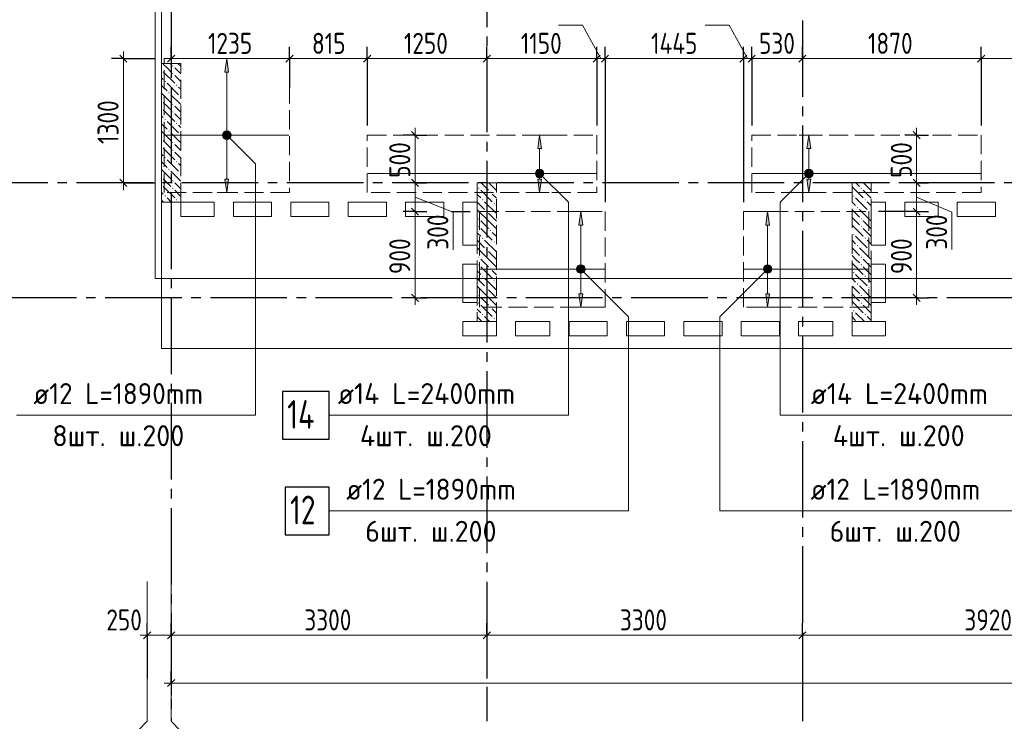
# Model space of a CAD drawing. Header units: millimetres. Extents: x 0 to 61017, y 0 to 42000.
# Tile 3 of 30: x 5616 to 15912, y 15970 to 23307. Entities that reach past the tile are written whole.
import ezdxf

# ---------------------------------------------------------------- set-up
doc = ezdxf.new("R2010")
doc.units = ezdxf.units.MM
doc.linetypes.add('______2', pattern=[270, 200, -70])
doc.linetypes.add('______5', pattern=[1100, 800, -100, 100, -100])
for name, color, linetype, lineweight in [('Standard', 7, 'Continuous', 25), ('ДОП Верх по Х', 7, 'Continuous', 25), ('ЖБ Пилон', 180, 'Continuous', 25), ('Оси', 40, '______5', 18), ('Позиционная метка номер позиции', 7, 'Continuous', 13), ('Примечания', 7, 'Continuous', 25)]:
    doc.layers.add(name, color=color, linetype=linetype, lineweight=lineweight)
doc.layers.add('ЖБ Перекрытие верхний уровень', color=7, linetype='Continuous', lineweight=25, true_color=0xe0e0ff)
doc.styles.add('GOST 2.304-81', font='txt')
doc.styles.add('ISOCPEUR', font='txt')

msp = doc.modelspace()

# ---------------------------------------------------------------- hatches: boundary and pattern name
at = {"layer": 'ДОП Верх по Х', "linetype": 'Continuous', "lineweight": 13, "transparency": 33554687}
for points in [[(7801, 22760), (7781, 22900), (7761, 22760)], [(7762, 22132), (7800, 22132), (7781, 22138)], [(7743, 22100), (7818, 22100), (7813, 22119)], [(7743, 22100), (7813, 22119), (7749, 22119)], [(7749, 22081), (7818, 22100), (7743, 22100)], [(7749, 22119), (7813, 22119), (7800, 22132)], [(7749, 22119), (7800, 22132), (7762, 22132)], [(7749, 22081), (7813, 22081), (7818, 22100)], [(7762, 22068), (7813, 22081), (7749, 22081)], [(7762, 22068), (7800, 22068), (7813, 22081)], [(7800, 22068), (7762, 22068), (7781, 22062)], [(11073, 21960), (11053, 22100), (11033, 21960)], [(13887, 21960), (13867, 22100), (13847, 21960)], [(11021, 21719), (11086, 21719), (11072, 21732)], [(11021, 21719), (11072, 21732), (11035, 21732)], [(11035, 21732), (11072, 21732), (11053, 21738)], [(13834, 21719), (13899, 21719), (13885, 21732)], [(13834, 21719), (13885, 21732), (13848, 21732)], [(13848, 21732), (13885, 21732), (13867, 21738)], [(11016, 21700), (11091, 21700), (11086, 21719)], [(11016, 21700), (11086, 21719), (11021, 21719)], [(11021, 21681), (11091, 21700), (11016, 21700)], [(11021, 21681), (11086, 21681), (11091, 21700)], [(11035, 21668), (11086, 21681), (11021, 21681)], [(11035, 21668), (11072, 21668), (11086, 21681)], [(11072, 21668), (11035, 21668), (11053, 21662)], [(13829, 21700), (13904, 21700), (13899, 21719)], [(13829, 21700), (13899, 21719), (13834, 21719)], [(13834, 21681), (13904, 21700), (13829, 21700)], [(13834, 21681), (13899, 21681), (13904, 21700)], [(13848, 21668), (13899, 21681), (13834, 21681)], [(13848, 21668), (13885, 21668), (13899, 21681)], [(13885, 21668), (13848, 21668), (13867, 21662)], [(11503, 21160), (11483, 21300), (11463, 21160)], [(13457, 21160), (13437, 21300), (13417, 21160)], [(11445, 20700), (11520, 20700), (11515, 20719)], [(11445, 20700), (11515, 20719), (11451, 20719)], [(11451, 20681), (11520, 20700), (11445, 20700)], [(11451, 20719), (11515, 20719), (11502, 20732)], [(11451, 20719), (11502, 20732), (11464, 20732)], [(11451, 20681), (11515, 20681), (11520, 20700)], [(11464, 20732), (11502, 20732), (11483, 20738)], [(13400, 20700), (13475, 20700), (13469, 20719)], [(13400, 20700), (13469, 20719), (13405, 20719)], [(13405, 20681), (13475, 20700), (13400, 20700)], [(13405, 20719), (13469, 20719), (13456, 20732)], [(13405, 20719), (13456, 20732), (13418, 20732)], [(13405, 20681), (13469, 20681), (13475, 20700)], [(13418, 20732), (13456, 20732), (13437, 20738)], [(11464, 20668), (11515, 20681), (11451, 20681)], [(11464, 20668), (11502, 20668), (11515, 20681)], [(11502, 20668), (11464, 20668), (11483, 20662)], [(13418, 20668), (13469, 20681), (13405, 20681)], [(13418, 20668), (13456, 20668), (13469, 20681)], [(13456, 20668), (13418, 20668), (13437, 20662)]]:
    msp.add_hatch(color=7, dxfattribs=at).paths.add_polyline_path(points)
for points in [[(7801, 21640), (7781, 21500), (7761, 21640)], [(11073, 21640), (11053, 21500), (11033, 21640)], [(13887, 21640), (13867, 21500), (13847, 21640)], [(11503, 20440), (11483, 20300), (11463, 20440)], [(13457, 20440), (13437, 20300), (13417, 20440)]]:
    msp.add_hatch(color=7, dxfattribs=at).paths.add_polyline_path(points, flags=16)
at = {"layer": 'ЖБ Пилон', "linetype": 'Continuous', "lineweight": 18, "transparency": 33554687}
for points in [[(7100, 22787), (7103, 22783), (7100, 22780)], [(7210, 22823), (7217, 22830), (7223, 22823), (7217, 22817)], [(7130, 22663), (7137, 22670), (7143, 22663), (7137, 22657)], [(7210, 22743), (7217, 22750), (7223, 22743), (7217, 22737)], [(7170, 22543), (7177, 22550), (7183, 22543), (7177, 22537)], [(7250, 22623), (7257, 22630), (7263, 22623), (7257, 22617)], [(7100, 22467), (7103, 22463), (7100, 22460)], [(7290, 22503), (7297, 22510), (7300, 22507), (7300, 22500), (7297, 22497)], [(7100, 22387), (7103, 22383), (7100, 22380)], [(7210, 22423), (7217, 22430), (7223, 22423), (7217, 22417)], [(7210, 22343), (7217, 22350), (7223, 22343), (7217, 22337)], [(7130, 22263), (7137, 22270), (7143, 22263), (7137, 22257)], [(7170, 22143), (7177, 22150), (7183, 22143), (7177, 22137)], [(7250, 22223), (7257, 22230), (7263, 22223), (7257, 22217)], [(7100, 22067), (7103, 22063), (7100, 22060)], [(7290, 22103), (7297, 22110), (7300, 22107), (7300, 22100), (7297, 22097)], [(7100, 21987), (7103, 21983), (7100, 21980)], [(7210, 22023), (7217, 22030), (7223, 22023), (7217, 22017)], [(7210, 21943), (7217, 21950), (7223, 21943), (7217, 21937)], [(7130, 21863), (7137, 21870), (7143, 21863), (7137, 21857)], [(7250, 21823), (7257, 21830), (7263, 21823), (7257, 21817)], [(7170, 21743), (7177, 21750), (7183, 21743), (7177, 21737)], [(7100, 21667), (7103, 21663), (7100, 21660)], [(7210, 21623), (7217, 21630), (7223, 21623), (7217, 21617)], [(7290, 21703), (7297, 21710), (7300, 21707), (7300, 21700), (7297, 21697)], [(7100, 21587), (7103, 21583), (7100, 21580)], [(7210, 21543), (7217, 21550), (7223, 21543), (7217, 21537)], [(10410, 21543), (10417, 21550), (10423, 21543), (10417, 21537)], [(14410, 21543), (14417, 21550), (14423, 21543), (14417, 21537)], [(7130, 21463), (7137, 21470), (7143, 21463), (7137, 21457)], [(7250, 21423), (7257, 21430), (7263, 21423), (7257, 21417)], [(10450, 21423), (10457, 21430), (10463, 21423), (10457, 21417)], [(10530, 21503), (10537, 21510), (10543, 21503), (10537, 21497)], [(14330, 21463), (14337, 21470), (14343, 21463), (14337, 21457)], [(14450, 21423), (14457, 21430), (14463, 21423), (14457, 21417)], [(10570, 21383), (10577, 21390), (10583, 21383), (10577, 21377)], [(14370, 21343), (14377, 21350), (14383, 21343), (14377, 21337)], [(10410, 21223), (10417, 21230), (10423, 21223), (10417, 21217)], [(10490, 21303), (10497, 21310), (10503, 21303), (10497, 21297)], [(14410, 21223), (14417, 21230), (14423, 21223), (14417, 21217)], [(14490, 21303), (14497, 21310), (14503, 21303), (14497, 21297)], [(10410, 21143), (10417, 21150), (10423, 21143), (10417, 21137)], [(10530, 21103), (10537, 21110), (10543, 21103), (10537, 21097)], [(14410, 21143), (14417, 21150), (14423, 21143), (14417, 21137)], [(10450, 21023), (10457, 21030), (10463, 21023), (10457, 21017)], [(14330, 21063), (14337, 21070), (14343, 21063), (14337, 21057)], [(14450, 21023), (14457, 21030), (14463, 21023), (14457, 21017)], [(10490, 20903), (10497, 20910), (10503, 20903), (10497, 20897)], [(10570, 20983), (10577, 20990), (10583, 20983), (10577, 20977)], [(14370, 20943), (14377, 20950), (14383, 20943), (14377, 20937)], [(14490, 20903), (14497, 20910), (14503, 20903), (14497, 20897)], [(10410, 20823), (10417, 20830), (10423, 20823), (10417, 20817)], [(14410, 20823), (14417, 20830), (14423, 20823), (14417, 20817)], [(10410, 20743), (10417, 20750), (10423, 20743), (10417, 20737)], [(10530, 20703), (10537, 20710), (10543, 20703), (10537, 20697)], [(14410, 20743), (14417, 20750), (14423, 20743), (14417, 20737)], [(10450, 20623), (10457, 20630), (10463, 20623), (10457, 20617)], [(14330, 20663), (14337, 20670), (14343, 20663), (14337, 20657)], [(14450, 20623), (14457, 20630), (14463, 20623), (14457, 20617)], [(10490, 20503), (10497, 20510), (10503, 20503), (10497, 20497)], [(10570, 20583), (10577, 20590), (10583, 20583), (10577, 20577)], [(14370, 20543), (14377, 20550), (14383, 20543), (14377, 20537)], [(14490, 20503), (14497, 20510), (14503, 20503), (14497, 20497)], [(10410, 20423), (10417, 20430), (10423, 20423), (10417, 20417)], [(14410, 20423), (14417, 20430), (14423, 20423), (14417, 20417)], [(10410, 20343), (10417, 20350), (10423, 20343), (10417, 20337)], [(10530, 20303), (10537, 20310), (10543, 20303), (10537, 20297)], [(14410, 20343), (14417, 20350), (14423, 20343), (14417, 20337)], [(10450, 20223), (10457, 20230), (10463, 20223), (10457, 20217)], [(10570, 20183), (10577, 20190), (10583, 20183), (10577, 20177)], [(14330, 20263), (14337, 20270), (14343, 20263), (14337, 20257)], [(14450, 20223), (14457, 20230), (14463, 20223), (14457, 20217)]]:
    msp.add_hatch(color=7, dxfattribs=at).paths.add_polyline_path(points, flags=16)
at = {"layer": 'Позиционная метка номер позиции', "linetype": 'Continuous', "lineweight": 13, "transparency": 33554687}
for points in [[(7738, 22111), (7770, 22143), (7749, 22132)], [(7770, 22143), (7738, 22111), (7738, 22089)], [(7770, 22143), (7738, 22089), (7792, 22143)], [(7792, 22143), (7738, 22089), (7749, 22068)], [(7792, 22143), (7749, 22068), (7813, 22132)], [(7813, 22132), (7749, 22068), (7770, 22057)], [(7813, 22132), (7770, 22057), (7824, 22111)], [(7824, 22111), (7770, 22057), (7792, 22057)], [(7824, 22111), (7792, 22057), (7824, 22089)], [(7824, 22089), (7792, 22057), (7813, 22068)], [(11010, 21711), (11042, 21743), (11022, 21732)], [(11042, 21743), (11010, 21711), (11010, 21689)], [(11042, 21743), (11010, 21689), (11065, 21743)], [(11065, 21743), (11010, 21689), (11022, 21668)], [(11065, 21743), (11022, 21668), (11085, 21732)], [(11085, 21732), (11022, 21668), (11042, 21657)], [(11085, 21732), (11042, 21657), (11097, 21711)], [(13898, 21668), (13835, 21732), (13823, 21711)], [(13910, 21689), (13855, 21743), (13835, 21732)], [(13910, 21689), (13835, 21732), (13898, 21668)], [(13910, 21711), (13878, 21743), (13855, 21743)], [(13910, 21711), (13855, 21743), (13910, 21689)], [(13878, 21743), (13910, 21711), (13898, 21732)], [(11097, 21711), (11042, 21657), (11065, 21657)], [(11097, 21711), (11065, 21657), (11097, 21689)], [(11097, 21689), (11065, 21657), (11085, 21668)], [(13898, 21668), (13823, 21711), (13878, 21657)], [(13878, 21657), (13823, 21711), (13823, 21689)], [(13878, 21657), (13823, 21689), (13855, 21657)], [(13855, 21657), (13823, 21689), (13835, 21668)], [(11439, 20711), (11471, 20743), (11451, 20732)], [(11471, 20743), (11439, 20711), (11439, 20689)], [(11471, 20743), (11439, 20689), (11494, 20743)], [(11494, 20743), (11439, 20689), (11451, 20668)], [(11494, 20743), (11451, 20668), (11515, 20732)], [(11515, 20732), (11451, 20668), (11471, 20657)], [(11515, 20732), (11471, 20657), (11526, 20711)], [(11526, 20711), (11471, 20657), (11494, 20657)], [(11526, 20711), (11494, 20657), (11526, 20689)], [(13469, 20668), (13405, 20732), (13394, 20711)], [(13469, 20668), (13394, 20711), (13449, 20657)], [(13449, 20657), (13394, 20711), (13394, 20689)], [(13481, 20689), (13426, 20743), (13405, 20732)], [(13481, 20689), (13405, 20732), (13469, 20668)], [(13481, 20711), (13449, 20743), (13426, 20743)], [(13481, 20711), (13426, 20743), (13481, 20689)], [(13449, 20743), (13481, 20711), (13469, 20732)], [(11526, 20689), (11494, 20657), (11515, 20668)], [(13449, 20657), (13394, 20689), (13426, 20657)], [(13426, 20657), (13394, 20689), (13405, 20668)]]:
    msp.add_hatch(color=7, dxfattribs=at).paths.add_polyline_path(points)

# ---------------------------------------------------------------- linework, layer by layer
at = {"layer": 'Standard', "color": 7, "linetype": 'Continuous', "lineweight": 13, "transparency": 33554687}
for p, q in [((11500, 23250), (11250, 23250)), ((11693, 22900), (11500, 23250)), ((13033, 23250), (12783, 23250)), ((13226, 22900), (13033, 23250)), ((6700, 22900), (6700, 22975)), ((7200, 22900), (7125, 22900)), ((7200, 22900), (8437, 22900)), ((8437, 22900), (9250, 22900)), ((9250, 22900), (10500, 22900)), ((10500, 22900), (11650, 22900)), ((11650, 22900), (11737, 22900)), ((11737, 22900), (13183, 22900)), ((13183, 22900), (13270, 22900)), ((13270, 22900), (13800, 22900)), ((13800, 22900), (15670, 22900)), ((15670, 22900), (16520, 22900)), ((9750, 22100), (9750, 22175)), ((14995, 22100), (14995, 22175)), ((9750, 22100), (9750, 21600)), ((14995, 22100), (14995, 21600)), ((6700, 21600), (6700, 21525)), ((9750, 21450), (10148, 21293)), ((14995, 21450), (15364, 21294)), ((9750, 21300), (9750, 20400)), ((10148, 21293), (10148, 20902)), ((14995, 21300), (14995, 20400)), ((15364, 21294), (15364, 20903)), ((9750, 20400), (9750, 20325)), ((14995, 20400), (14995, 20325)), ((6950, 15970), (6950, 17432)), ((7200, 15970), (7200, 17432)), ((6950, 16870), (6875, 16870)), ((6950, 16870), (7200, 16870)), ((7200, 16870), (10500, 16870)), ((10500, 16870), (13800, 16870)), ((13800, 16870), (17720, 16870)), ((7200, 16370), (7125, 16370)), ((49280, 16370), (7200, 16370)), ((6950, 15970), (6862, 15882)), ((7200, 15970), (7288, 15882))]:
    msp.add_line(p, q, dxfattribs=at)
at = {"layer": 'Standard', "color": 251, "linetype": 'Continuous', "lineweight": -3, "true_color": 0x656565, "transparency": 33554687}
for p, q in [((7200, 22900), (7200, 23025)), ((8437, 22900), (8437, 23025)), ((9250, 22900), (9250, 23025)), ((10500, 22900), (10500, 23025)), ((11650, 22900), (11650, 23025)), ((11737, 22900), (11737, 23025)), ((13183, 22900), (13183, 23025)), ((13270, 22900), (13270, 23025)), ((13800, 22900), (13800, 23025)), ((15670, 22900), (15670, 23025)), ((6700, 22900), (6575, 22900)), ((6700, 22900), (6825, 22900)), ((6700, 22900), (7025, 22900)), ((7200, 22900), (7200, 22775)), ((7200, 22900), (7200, 22900)), ((8437, 22900), (8437, 22775)), ((8437, 22900), (8437, 22600)), ((9250, 22900), (9250, 22775)), ((9250, 22900), (9250, 22200)), ((10500, 22900), (10500, 22775)), ((10500, 22900), (10500, 22570)), ((11650, 22900), (11650, 22775)), ((11650, 22900), (11650, 22200)), ((11737, 22900), (11737, 22775)), ((11737, 22900), (11737, 21400)), ((13183, 22900), (13183, 22775)), ((13183, 22900), (13183, 21400)), ((13270, 22900), (13270, 22775)), ((13270, 22900), (13270, 22200)), ((13800, 22900), (13800, 22775)), ((13800, 22900), (13800, 22557)), ((15670, 22900), (15670, 22775)), ((15670, 22900), (15670, 22200)), ((9750, 22100), (9625, 22100)), ((9750, 22100), (9875, 22100)), ((9750, 22100), (9750, 22100)), ((14995, 22100), (14870, 22100)), ((14995, 22100), (15120, 22100)), ((14995, 22100), (14995, 22100)), ((6700, 21600), (6575, 21600)), ((6700, 21600), (6825, 21600)), ((6700, 21600), (7025, 21600)), ((9750, 21600), (9625, 21600)), ((9750, 21600), (9875, 21600)), ((9750, 21600), (9750, 21600)), ((14995, 21600), (14870, 21600)), ((14995, 21600), (15120, 21600)), ((14995, 21600), (14995, 21600)), ((9750, 21300), (9625, 21300)), ((9750, 21300), (9875, 21300)), ((9750, 21300), (9846, 21300)), ((10131, 21300), (10325, 21300)), ((14995, 21300), (14870, 21300)), ((14995, 21300), (15120, 21300)), ((9750, 20400), (9625, 20400)), ((9750, 20400), (9875, 20400)), ((9750, 20400), (9750, 20400)), ((14995, 20400), (14870, 20400)), ((14995, 20400), (15120, 20400)), ((14995, 20400), (14995, 20400)), ((6950, 16870), (6950, 16995)), ((7200, 16870), (7200, 16995)), ((10500, 16870), (10500, 16995)), ((13800, 16870), (13800, 16995)), ((6950, 16870), (6950, 16745)), ((6950, 16870), (6950, 16418)), ((7200, 16870), (7200, 16745)), ((7200, 16870), (7200, 16418)), ((10500, 16870), (10500, 16745)), ((10500, 16870), (10500, 16418)), ((13800, 16870), (13800, 16745)), ((13800, 16870), (13800, 16418)), ((7200, 16370), (7200, 16495)), ((7200, 16370), (7200, 16245)), ((7200, 16370), (7200, 16370))]:
    msp.add_line(p, q, dxfattribs=at)
at = {"layer": 'Standard', "color": 7, "linetype": 'Continuous', "lineweight": 25, "transparency": 33554687}
for p, q in [((6662, 22938), (6738, 22862)), ((7162, 22862), (7238, 22938)), ((8399, 22862), (8474, 22938)), ((9212, 22862), (9287, 22938)), ((10462, 22862), (10538, 22938)), ((11612, 22862), (11687, 22938)), ((11699, 22862), (11774, 22938)), ((13145, 22862), (13220, 22938)), ((13233, 22862), (13307, 22938)), ((13762, 22862), (13838, 22938)), ((15633, 22862), (15707, 22938)), ((9712, 22138), (9787, 22062)), ((14957, 22138), (15033, 22062)), ((6662, 21638), (6738, 21562)), ((9712, 21638), (9787, 21562)), ((14957, 21638), (15033, 21562)), ((9712, 21338), (9787, 21262)), ((14957, 21338), (15033, 21262)), ((9712, 20438), (9787, 20362)), ((14957, 20438), (15033, 20362)), ((6912, 16833), (6987, 16907)), ((7162, 16833), (7238, 16907)), ((10462, 16833), (10538, 16907)), ((13762, 16833), (13838, 16907)), ((7238, 16407), (7162, 16333))]:
    msp.add_line(p, q, dxfattribs=at)
at = {"layer": 'Standard', "color": 254, "linetype": 'Continuous', "lineweight": 18, "true_color": 0xc4c4ff, "transparency": 33554687}
msp.add_lwpolyline([(7031, 20600), (49449, 20600), (49449, 35100), (7031, 35100), (7031, 20600)], dxfattribs=at)
at = {"layer": 'Standard', "color": 7, "linetype": 'Continuous', "lineweight": 13, "transparency": 33554687}
for points in [[(6700, 22900), (6700, 21912), (6700, 21912), (6700, 21600)], [(9750, 21600), (9750, 21561), (9750, 21561), (9750, 21471), (9750, 21471), (9750, 21300)], [(14995, 21600), (14995, 21562), (14995, 21562), (14995, 21465), (14995, 21465), (14995, 21300)]]:
    msp.add_lwpolyline(points, dxfattribs=at)
at = {"layer": 'Standard', "color": 251, "linetype": 'Continuous', "lineweight": -3, "true_color": 0x656565, "transparency": 33554687}
msp.add_lwpolyline([(14995, 21300), (14978, 21300), (14978, 21300), (14595, 21300)], dxfattribs=at)
at = {"layer": 'ДОП Верх по Х', "color": 251, "linetype": 'Continuous', "lineweight": 13, "true_color": 0x494949, "transparency": 33554687}
for p, q in [((7781, 22900), (7681, 22900)), ((7781, 22900), (7761, 22760)), ((7801, 22760), (7781, 22900)), ((7781, 22900), (7881, 22900)), ((7781, 22900), (7781, 22900)), ((7761, 22760), (7801, 22760)), ((7781, 22130), (7781, 22760)), ((7743, 22100), (7743, 22100)), ((7781, 21640), (7781, 22070)), ((7818, 22100), (7818, 22100)), ((11053, 22100), (10953, 22100)), ((11053, 22100), (11033, 21960)), ((11073, 21960), (11053, 22100)), ((11053, 22100), (11153, 22100)), ((11053, 22100), (11053, 22100)), ((13867, 22100), (13767, 22100)), ((13867, 22100), (13847, 21960)), ((13887, 21960), (13867, 22100)), ((13867, 22100), (13967, 22100)), ((13867, 22100), (13867, 22100)), ((11033, 21960), (11073, 21960)), ((11053, 21730), (11053, 21960)), ((13847, 21960), (13887, 21960)), ((13867, 21730), (13867, 21960)), ((7781, 21500), (7761, 21640)), ((7761, 21640), (7801, 21640)), ((7801, 21640), (7781, 21500)), ((11016, 21700), (11016, 21700)), ((11053, 21500), (11033, 21640)), ((11033, 21640), (11073, 21640)), ((11053, 21640), (11053, 21670)), ((11073, 21640), (11053, 21500)), ((11091, 21700), (11091, 21700)), ((13829, 21700), (13829, 21700)), ((13867, 21500), (13847, 21640)), ((13847, 21640), (13887, 21640)), ((13867, 21640), (13867, 21670)), ((13887, 21640), (13867, 21500)), ((13904, 21700), (13904, 21700)), ((7781, 21500), (7681, 21500)), ((7781, 21500), (7881, 21500)), ((7781, 21500), (7781, 21500)), ((11053, 21500), (10953, 21500)), ((11053, 21500), (11153, 21500)), ((11053, 21500), (11053, 21500)), ((13867, 21500), (13767, 21500)), ((13867, 21500), (13967, 21500)), ((13867, 21500), (13867, 21500)), ((11483, 21300), (11383, 21300)), ((11483, 21300), (11463, 21160)), ((11503, 21160), (11483, 21300)), ((11483, 21300), (11583, 21300)), ((11483, 21300), (11483, 21300)), ((13437, 21300), (13337, 21300)), ((13437, 21300), (13417, 21160)), ((13457, 21160), (13437, 21300)), ((13437, 21300), (13537, 21300)), ((13437, 21300), (13437, 21300)), ((11463, 21160), (11503, 21160)), ((11483, 20730), (11483, 21160)), ((13417, 21160), (13457, 21160)), ((13437, 20730), (13437, 21160)), ((11445, 20700), (11445, 20700)), ((11520, 20700), (11520, 20700)), ((13400, 20700), (13400, 20700)), ((13475, 20700), (13475, 20700)), ((11483, 20440), (11483, 20670)), ((13437, 20440), (13437, 20670)), ((11483, 20300), (11463, 20440)), ((11463, 20440), (11503, 20440)), ((11503, 20440), (11483, 20300)), ((13437, 20300), (13417, 20440)), ((13417, 20440), (13457, 20440)), ((13457, 20440), (13437, 20300)), ((11483, 20300), (11383, 20300)), ((11483, 20300), (11583, 20300)), ((11483, 20300), (11483, 20300)), ((13437, 20300), (13337, 20300)), ((13437, 20300), (13537, 20300)), ((13437, 20300), (13437, 20300))]:
    msp.add_line(p, q, dxfattribs=at)
at = {"layer": 'ДОП Верх по Х', "color": 7, "linetype": 'Continuous', "lineweight": 18, "transparency": 33554687}
for p, q in [((8431, 22100), (7131, 22100)), ((11643, 21700), (9257, 21700)), ((13277, 21700), (15663, 21700)), ((11731, 20700), (10431, 20700)), ((13189, 20700), (14489, 20700))]:
    msp.add_line(p, q, dxfattribs=at)
at = {"layer": 'ДОП Верх по Х', "color": 7, "linetype": 'Continuous', "lineweight": 13, "transparency": 33554687}
for p, q in [((5739, 19170), (7781, 19170)), ((8923, 19170), (11053, 19170)), ((13867, 19170), (15997, 19170)), ((9011, 18170), (11053, 18170)), ((13867, 18170), (15909, 18170))]:
    msp.add_line(p, q, dxfattribs=at)
at = {"layer": 'ДОП Верх по Х', "color": 7, "linetype": 'Continuous', "lineweight": 25, "transparency": 33554687}
for points in [[(8363, 18920), (8853, 18920), (8853, 19420), (8363, 19420), (8363, 18920)], [(8393, 17920), (8853, 17920), (8853, 18420), (8393, 18420), (8393, 17920)]]:
    msp.add_lwpolyline(points, dxfattribs=at)
at = {"layer": 'ДОП Верх по Х', "color": 251, "linetype": 'Continuous', "lineweight": 13, "true_color": 0x494949, "transparency": 33554687}
for centre in [(7781, 22100), (11053, 21700), (13867, 21700), (11483, 20700), (13437, 20700)]:
    msp.add_circle(centre, 37.5, dxfattribs=at)
at = {"layer": 'ЖБ Перекрытие верхний уровень', "color": 7, "linetype": 'Continuous', "lineweight": 18, "transparency": 33554687}
for p, q in [((7100, 34500), (7100, 19870)), ((7300, 21250), (7300, 21400)), ((7300, 21400), (7650, 21400)), ((7650, 21400), (7650, 21250)), ((7850, 21250), (7850, 21400)), ((7850, 21400), (8250, 21400)), ((8250, 21400), (8250, 21250)), ((8450, 21400), (8850, 21400)), ((8450, 21250), (8450, 21400)), ((8850, 21400), (8850, 21250)), ((9050, 21250), (9050, 21400)), ((9050, 21400), (9450, 21400)), ((9450, 21400), (9450, 21250)), ((9650, 21250), (9650, 21400)), ((9650, 21400), (10050, 21400)), ((10050, 21400), (10050, 21250)), ((10250, 20950), (10250, 21400)), ((10250, 21400), (10400, 21400)), ((10400, 21400), (10400, 20950)), ((14520, 20950), (14520, 21400)), ((14520, 21400), (14670, 21400)), ((14670, 21400), (14670, 20950)), ((14870, 21400), (15220, 21400)), ((14870, 21250), (14870, 21400)), ((15220, 21400), (15220, 21250)), ((15420, 21250), (15420, 21400)), ((15420, 21400), (15820, 21400)), ((15820, 21400), (15820, 21250)), ((7650, 21250), (7300, 21250)), ((8250, 21250), (7850, 21250)), ((8850, 21250), (8450, 21250)), ((9450, 21250), (9050, 21250)), ((10050, 21250), (9650, 21250)), ((15220, 21250), (14870, 21250)), ((15820, 21250), (15420, 21250)), ((10400, 20950), (10250, 20950)), ((14670, 20950), (14520, 20950)), ((10250, 20350), (10250, 20750)), ((10250, 20750), (10400, 20750)), ((10400, 20750), (10400, 20350)), ((14520, 20350), (14520, 20750)), ((14520, 20750), (14670, 20750)), ((14670, 20750), (14670, 20350)), ((10400, 20350), (10250, 20350)), ((14670, 20350), (14520, 20350)), ((10250, 20000), (10250, 20150)), ((10250, 20150), (10600, 20150)), ((10600, 20150), (10600, 20000)), ((10800, 20150), (11160, 20150)), ((10800, 20000), (10800, 20150)), ((11160, 20150), (11160, 20000)), ((11360, 20000), (11360, 20150)), ((11360, 20150), (11760, 20150)), ((11760, 20150), (11760, 20000)), ((11960, 20000), (11960, 20150)), ((11960, 20150), (12360, 20150)), ((12360, 20150), (12360, 20000)), ((12560, 20000), (12560, 20150)), ((12560, 20150), (12960, 20150)), ((12960, 20150), (12960, 20000)), ((13160, 20000), (13160, 20150)), ((13160, 20150), (13560, 20150)), ((13560, 20150), (13560, 20000)), ((13760, 20000), (13760, 20150)), ((13760, 20150), (14120, 20150)), ((14120, 20150), (14120, 20000)), ((14320, 20000), (14320, 20150)), ((14320, 20150), (14670, 20150)), ((14670, 20150), (14670, 20000)), ((10600, 20000), (10250, 20000)), ((11160, 20000), (10800, 20000)), ((11760, 20000), (11360, 20000)), ((12360, 20000), (11960, 20000)), ((12960, 20000), (12560, 20000)), ((13560, 20000), (13160, 20000)), ((14120, 20000), (13760, 20000)), ((14670, 20000), (14320, 20000)), ((7100, 19870), (28240, 19870))]:
    msp.add_line(p, q, dxfattribs=at)
at = {"layer": 'ЖБ Пилон', "color": 253, "linetype": '______2', "lineweight": 13, "true_color": 0xa0a0a0, "transparency": 33554687}
for p, q in [((7100, 22850), (7100, 21400)), ((7300, 22850), (7100, 22850)), ((7300, 21400), (7300, 22850)), ((10400, 21600), (10400, 20150)), ((10600, 21600), (10400, 21600)), ((10600, 20150), (10600, 21600)), ((14320, 21600), (14320, 20150)), ((14520, 21600), (14320, 21600)), ((14520, 20150), (14520, 21600)), ((7100, 21400), (7300, 21400)), ((10400, 20150), (10600, 20150)), ((14320, 20150), (14520, 20150))]:
    msp.add_line(p, q, dxfattribs=at)
at = {"layer": 'ЖБ Пилон', "color": 9, "linetype": 'Continuous', "lineweight": 18, "true_color": 0xc7c7c7, "transparency": 33554687}
for p, q in [((7157, 22803), (7117, 22843)), ((7117, 22763), (7237, 22643)), ((7197, 22763), (7157, 22803)), ((7190, 22850), (7197, 22843)), ((7237, 22803), (7300, 22740)), ((7300, 22820), (7270, 22850)), ((7100, 22700), (7117, 22683)), ((7237, 22723), (7300, 22660)), ((7100, 22620), (7157, 22563)), ((7157, 22643), (7277, 22523)), ((7300, 22580), (7277, 22603)), ((7100, 22540), (7197, 22443)), ((7300, 22420), (7197, 22523)), ((7157, 22403), (7117, 22443)), ((7117, 22363), (7237, 22243)), ((7197, 22363), (7157, 22403)), ((7237, 22403), (7300, 22340)), ((7100, 22300), (7117, 22283)), ((7157, 22243), (7277, 22123)), ((7237, 22323), (7300, 22260)), ((7100, 22220), (7157, 22163)), ((7100, 22140), (7197, 22043)), ((7300, 22180), (7277, 22203)), ((7157, 22003), (7117, 22043)), ((7300, 22020), (7197, 22123)), ((7117, 21963), (7237, 21843)), ((7197, 21963), (7157, 22003)), ((7237, 22003), (7300, 21940)), ((7100, 21900), (7117, 21883)), ((7157, 21843), (7277, 21723)), ((7237, 21923), (7300, 21860)), ((7100, 21820), (7157, 21763)), ((7100, 21740), (7197, 21643)), ((7300, 21780), (7277, 21803)), ((7157, 21603), (7117, 21643)), ((7300, 21620), (7197, 21723)), ((7117, 21563), (7237, 21443)), ((7197, 21563), (7157, 21603)), ((7237, 21603), (7300, 21540)), ((7237, 21523), (7300, 21460)), ((10437, 21523), (10557, 21403)), ((10440, 21600), (10517, 21523)), ((10520, 21600), (10597, 21523)), ((14320, 21560), (14437, 21443)), ((14397, 21563), (14360, 21600)), ((14437, 21523), (14520, 21440)), ((14440, 21600), (14517, 21523)), ((7100, 21500), (7117, 21483)), ((7100, 21420), (7120, 21400)), ((7157, 21443), (7200, 21400)), ((10400, 21480), (10437, 21443)), ((10597, 21443), (10557, 21483)), ((10600, 21440), (10597, 21443)), ((14357, 21443), (14477, 21323)), ((7280, 21400), (7277, 21403)), ((10400, 21400), (10477, 21323)), ((10517, 21203), (10400, 21320)), ((10597, 21283), (10477, 21403)), ((10597, 21363), (10600, 21360)), ((14320, 21400), (14357, 21363)), ((14320, 21320), (14397, 21243)), ((14517, 21203), (14397, 21323)), ((14520, 21360), (14477, 21403)), ((10517, 21283), (10597, 21203)), ((10597, 21283), (10600, 21280)), ((14357, 21203), (14320, 21240)), ((14517, 21283), (14520, 21280)), ((10437, 21203), (10517, 21123)), ((10437, 21123), (10557, 21003)), ((10517, 21203), (10597, 21123)), ((10597, 21203), (10600, 21200)), ((14320, 21160), (14437, 21043)), ((14397, 21163), (14357, 21203)), ((14437, 21203), (14517, 21123)), ((14437, 21123), (14520, 21040)), ((14517, 21203), (14520, 21200)), ((10400, 21080), (10437, 21043)), ((10597, 20883), (10477, 21003)), ((10597, 21043), (10557, 21083)), ((10600, 21040), (10597, 21043)), ((14357, 21043), (14477, 20923)), ((14520, 20960), (14477, 21003)), ((10400, 21000), (10477, 20923)), ((10517, 20803), (10400, 20920)), ((10597, 20963), (10600, 20960)), ((14320, 21000), (14357, 20963)), ((14320, 20920), (14397, 20843)), ((14517, 20803), (14397, 20923)), ((10437, 20803), (10517, 20723)), ((10517, 20883), (10597, 20803)), ((10517, 20803), (10597, 20723)), ((10597, 20883), (10600, 20880)), ((10597, 20803), (10600, 20800)), ((14357, 20803), (14320, 20840)), ((14397, 20763), (14357, 20803)), ((14437, 20803), (14517, 20723)), ((14517, 20883), (14520, 20880)), ((14517, 20803), (14520, 20800)), ((10437, 20723), (10557, 20603)), ((14320, 20760), (14437, 20643)), ((14437, 20723), (14520, 20640)), ((10400, 20680), (10437, 20643)), ((10400, 20600), (10477, 20523)), ((10597, 20483), (10477, 20603)), ((10597, 20643), (10557, 20683)), ((10600, 20640), (10597, 20643)), ((14320, 20600), (14357, 20563)), ((14357, 20643), (14477, 20523)), ((14520, 20560), (14477, 20603)), ((10517, 20403), (10400, 20520)), ((10597, 20563), (10600, 20560)), ((14320, 20520), (14397, 20443)), ((14517, 20403), (14397, 20523)), ((10437, 20403), (10517, 20323)), ((10517, 20483), (10597, 20403)), ((10517, 20403), (10597, 20323)), ((10597, 20483), (10600, 20480)), ((10597, 20403), (10600, 20400)), ((14357, 20403), (14320, 20440)), ((14397, 20363), (14357, 20403)), ((14437, 20403), (14517, 20323)), ((14517, 20483), (14520, 20480)), ((14517, 20403), (14520, 20400)), ((10437, 20323), (10557, 20203)), ((10597, 20243), (10557, 20283)), ((14320, 20360), (14437, 20243)), ((14437, 20323), (14520, 20240)), ((10400, 20280), (10437, 20243)), ((10400, 20200), (10450, 20150)), ((10530, 20150), (10477, 20203)), ((10600, 20240), (10597, 20243)), ((14320, 20200), (14357, 20163)), ((14357, 20243), (14450, 20150)), ((14520, 20160), (14477, 20203)), ((10597, 20163), (10600, 20160))]:
    msp.add_line(p, q, dxfattribs=at)
at = {"layer": 'Оси', "color": 8, "linetype": '______5', "lineweight": -3, "transparency": 33554687}
for p, q in [((13800, 37600), (13800, 15970)), ((7200, 35800), (7200, 15970)), ((10500, 35030), (10500, 15970)), ((49910, 21600), (3600, 21600)), ((50210, 20400), (3600, 20400)), ((10574, 16456), (10574, 16456))]:
    msp.add_line(p, q, dxfattribs=at)
at = {"layer": 'Позиционная метка номер позиции', "color": 7, "linetype": 'Continuous', "lineweight": 13, "transparency": 33554687}
for p, q in [((7749, 22132), (7749, 22132)), ((7749, 22068), (7749, 22068)), ((7813, 22132), (7813, 22132)), ((7813, 22068), (7813, 22068)), ((11022, 21732), (11022, 21732)), ((11085, 21732), (11085, 21732)), ((13835, 21732), (13835, 21732)), ((13898, 21732), (13898, 21732)), ((11022, 21668), (11022, 21668)), ((11085, 21668), (11085, 21668)), ((13835, 21668), (13835, 21668)), ((13898, 21668), (13898, 21668)), ((11451, 20732), (11451, 20732)), ((11515, 20732), (11515, 20732)), ((13405, 20732), (13405, 20732)), ((13469, 20732), (13469, 20732)), ((11451, 20668), (11451, 20668)), ((11515, 20668), (11515, 20668)), ((13405, 20668), (13405, 20668)), ((13469, 20668), (13469, 20668))]:
    msp.add_line(p, q, dxfattribs=at)
for points in [[(7781, 22100), (8081, 21800), (8081, 19170), (5581, 19170)], [(11053, 21700), (11353, 21400), (11353, 19170), (8853, 19170)], [(13867, 21700), (13567, 21400), (13567, 19170), (16067, 19170)], [(11483, 20700), (11983, 20200), (11983, 18170), (8853, 18170)], [(13437, 20700), (12937, 20200), (12937, 18170), (16067, 18170)]]:
    msp.add_lwpolyline(points, dxfattribs=at)
for centre in [(7781, 22100), (11053, 21700), (13867, 21700), (11483, 20700), (13437, 20700)]:
    msp.add_circle(centre, 45, dxfattribs=at)
at = {"layer": 'Примечания', "color": 7, "linetype": '______2', "lineweight": 18, "transparency": 33554687}
for p, q in [((7125, 22900), (8437, 22900)), ((7125, 21500), (7125, 22900)), ((8437, 22900), (8437, 21500)), ((9250, 22100), (11650, 22100)), ((9250, 21500), (9250, 22100)), ((11650, 22100), (11650, 21500)), ((13270, 22100), (15670, 22100)), ((13270, 21500), (13270, 22100)), ((15670, 22100), (15670, 21500)), ((8437, 21500), (7125, 21500)), ((11650, 21500), (9250, 21500)), ((15670, 21500), (13270, 21500)), ((10425, 21300), (11737, 21300)), ((10425, 20300), (10425, 21300)), ((11737, 21300), (11737, 20300)), ((13183, 21300), (14495, 21300)), ((13183, 20300), (13183, 21300)), ((14495, 21300), (14495, 20300)), ((11737, 20300), (10425, 20300)), ((14495, 20300), (13183, 20300))]:
    msp.add_line(p, q, dxfattribs=at)

# ---------------------------------------------------------------- texts
at = {"layer": 'Standard', "color": 7, "linetype": 'Continuous', "lineweight": 25, "transparency": 33554687, "char_height": 220, "attachment_point": 7, "style": 'GOST 2.304-81'}
for s, insert, width in [('1235', (7584, 22950), 594.59), ('815', (8672, 22950), 469.51), ('1250', (9633, 22950), 610.16), ('1150', (10856, 22950), 563.27), ('1445', (12218, 22950), 610.17), ('530', (13347, 22950), 500.83), ('1870', (14485, 22950), 625.74), ('250', (6522, 16920), 516.4), ('3300', (8592, 16920), 641.46), ('3300', (11892, 16920), 641.46), ('3920', (15494, 16920), 657.06)]:
    msp.add_mtext(s, dxfattribs=dict(at, insert=insert, width=width))
at = {"layer": 'Standard', "color": 7, "linetype": 'Continuous', "lineweight": 25, "transparency": 33554687, "char_height": 220, "attachment_point": 7, "rotation": 90, "style": 'GOST 2.304-81'}
for s, insert, width in [('1300', (6650, 22008), 610.16), ('500', (9700, 21654), 516.4), ('500', (14945, 21654), 516.4), ('300', (10098, 20902), 516.4), ('300', (15314, 20903), 516.4), ('900', (9700, 20647), 531.97), ('900', (14945, 20647), 531.97)]:
    msp.add_mtext(s, dxfattribs=dict(at, insert=insert, width=width))
at = {"layer": 'ДОП Верх по Х', "color": 7, "linetype": 'Continuous', "lineweight": 13, "transparency": 33554687, "attachment_point": 7, "style": 'ISOCPEUR'}
for s, insert, char_height, width in [('\\W0.94;ø12 L=1890mm ', (5759, 19287), 220, 2104.38), ('\\W0.96;ø14 L=2400mm ', (8943, 19287), 220, 2194.71), ('\\W0.96;ø14 L=2400mm ', (13887, 19287), 220, 2194.7), ('\\W0.76;14', (8413, 19030), 300, 504.56), ('\\W0.97;8шт. ш.200 ', (5957, 18847), 220, 1712.33), ('\\W0.97;4шт. ш.200 ', (9174, 18847), 220, 1734.41), ('\\W0.97;4шт. ш.200 ', (14118, 18847), 220, 1734.41), ('\\W0.94;ø12 L=1890mm ', (9031, 18287), 220, 2104.38), ('\\W0.94;ø12 L=1890mm ', (13887, 18287), 220, 2104.38), ('\\W0.75;12', (8443, 18030), 300, 472.28), ('\\W0.97;6шт. ш.200 ', (9229, 17847), 220, 1712.33), ('\\W0.97;6шт. ш.200 ', (14085, 17847), 220, 1712.32)]:
    msp.add_mtext(s, dxfattribs=dict(at, insert=insert, char_height=char_height, width=width))

doc.saveas('drawing.dxf')
